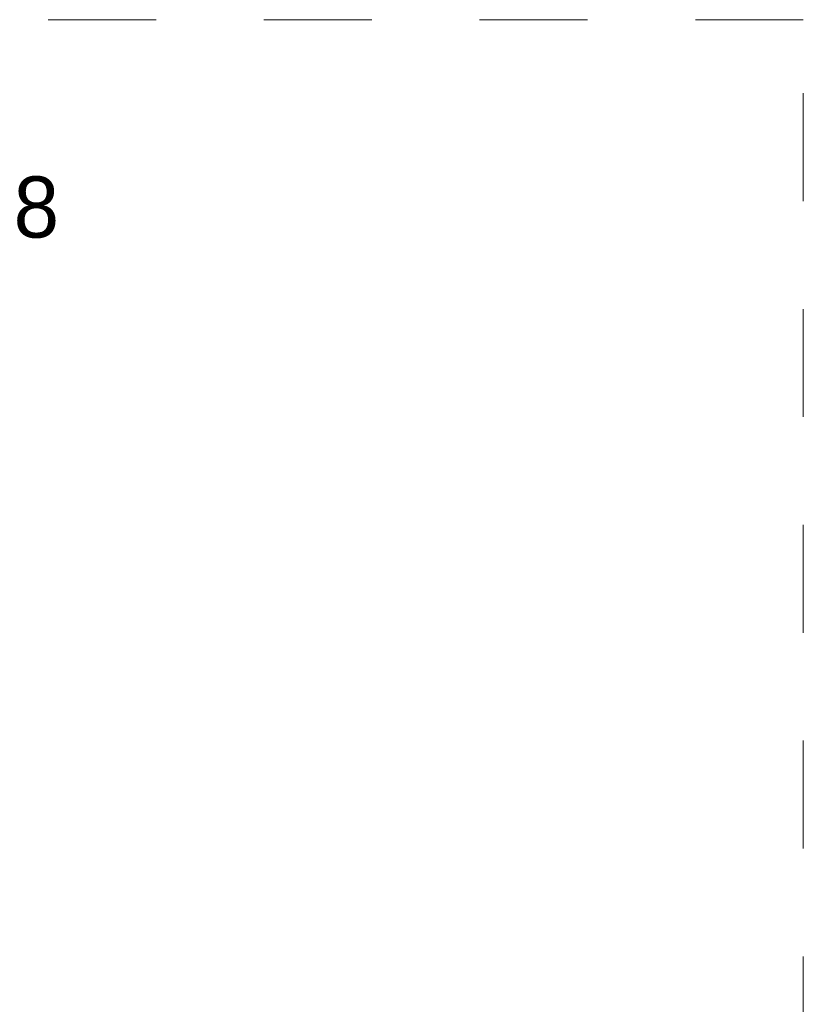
# Model space of a CAD drawing. Extents: x -528673 to -426178, y 23200 to 131944.
# Tile 87 of 87: x -471779 to -469729, y 126659 to 129234. Entities that reach past the tile are written whole.
import ezdxf

# ---------------------------------------------------------------- set-up
doc = ezdxf.new("R2010")
doc.units = 0
doc.header["$MEASUREMENT"] = 0
doc.linetypes.add('Dashed', pattern=[564.444447, 282.222223, -282.222223])
doc.layers.add('INWENT RZĘDNE', color=252, linetype='Continuous')
doc.layers.add('INWENT RZĘDNE_Nr_Pióra__21', color=252, linetype='Continuous', lineweight=9)
doc.layers.add('INWENT.ŚCIANY_Nr_Pióra__20', color=252, linetype='Continuous', lineweight=60)
doc.styles.add('GENERATED_STYLE_1', font='txt')

# ---------------------------------------------------------------- blocks, each defined once
blk = doc.blocks.new('Koty wysokościowe_73', base_point=(-472055.2, 128434.5))
at = {"layer": 'INWENT RZĘDNE_Nr_Pióra__21', "linetype": 'Continuous'}
for points in [[(-472055.2, 128434.5), (-471955.2, 128434.5), (-471962.8, 128472.8), (-471984.5, 128505.2), (-472016.9, 128526.9), (-472055.2, 128534.5)], [(-472055.2, 128434.5), (-472155.2, 128434.5), (-472147.6, 128396.3), (-472125.9, 128363.8), (-472093.5, 128342.2), (-472055.2, 128334.5)]]:
    blk.add_hatch(color=256, dxfattribs=at).paths.add_polyline_path(points, flags=0)
for p, q in [((-472055.2, 128234.5), (-472055.2, 128634.5)), ((-472255.2, 128434.5), (-471855.2, 128434.5))]:
    blk.add_line(p, q, dxfattribs=at)
blk.add_circle((-472055.2, 128434.5), 100, dxfattribs=at)
at = {"layer": 'INWENT RZĘDNE_Nr_Pióra__21', "insert": (-472217, 128634.5), "char_height": 160, "attachment_point": 7, "style": 'GENERATED_STYLE_1'}
blk.add_mtext('{+5,48}', dxfattribs=at)

msp = doc.modelspace()

# ---------------------------------------------------------------- linework, layer by layer
at = {"layer": 'INWENT.ŚCIANY_Nr_Pióra__20', "color": 252, "linetype": 'Dashed', "lineweight": 15}
for p, q in [((-469728.7, 129234.2), (-493903.7, 129234.2)), ((-469728.7, 117470.7), (-469728.7, 129234.2))]:
    msp.add_line(p, q, dxfattribs=at)

# ---------------------------------------------------------------- block references
at = {"layer": 'INWENT RZĘDNE', "color": 252, "lineweight": 15}
msp.add_blockref('Koty wysokościowe_73', (-472055.2, 128434.5), dxfattribs=at)

doc.saveas('drawing.dxf')
